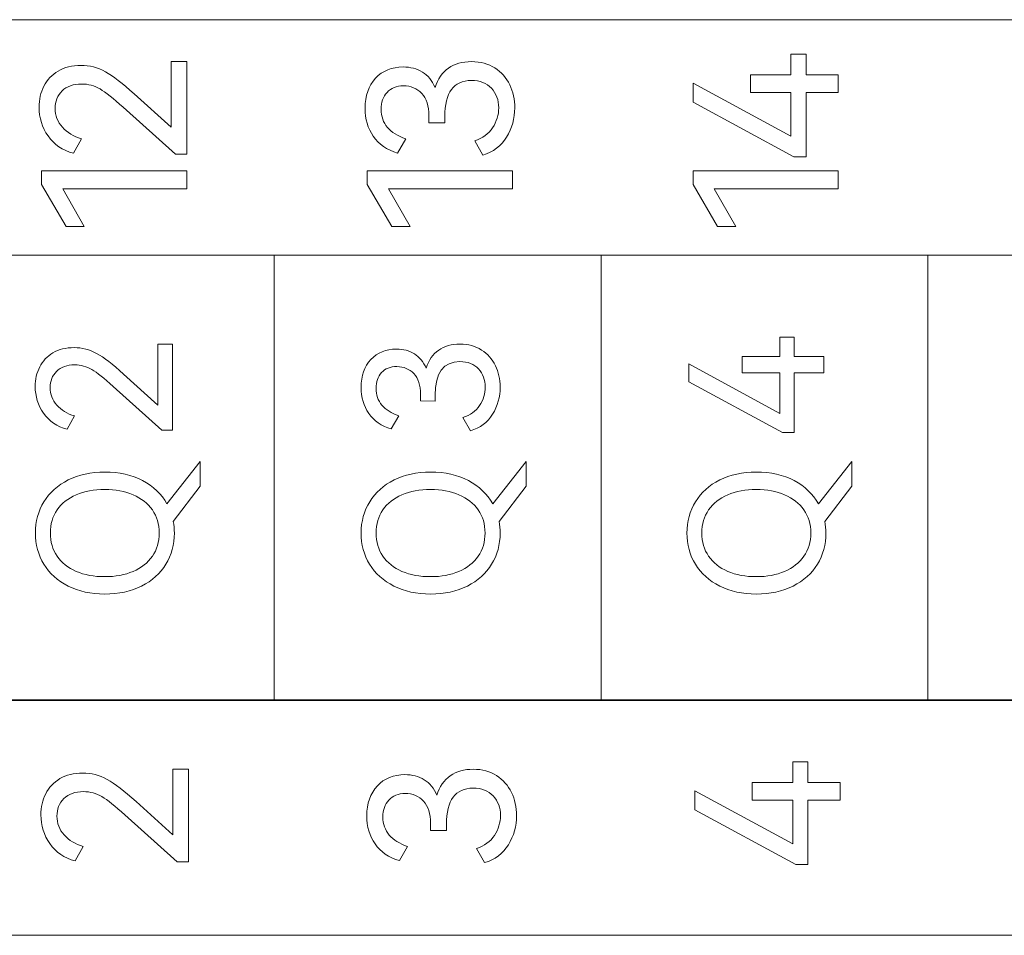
# Model space of a CAD drawing. Header units: millimetres. Extents: x 0 to 427, y 0 to 299.
# Tile 22 of 38: x 157 to 170, y 129 to 141. Entities that reach past the tile are written whole.
import ezdxf

# ---------------------------------------------------------------- set-up
doc = ezdxf.new("R2010")
doc.units = ezdxf.units.MM
doc.header["$MEASUREMENT"] = 0
doc.layers.add('layer 1', color=7, linetype='Continuous')

msp = doc.modelspace()

# ---------------------------------------------------------------- linework, layer by layer
at = {"layer": 'layer 1', "lineweight": 9}
for points, knots in [([(148.277, 137.905), (148.277, 137.905), (148.277, 140.837), (148.277, 140.837), (148.277, 140.837), (148.277, 140.837), (184.91, 140.837), (184.91, 140.837), (184.91, 140.837), (184.91, 140.837), (184.91, 137.905), (184.91, 137.905), (184.91, 137.905), (184.91, 137.905), (148.277, 137.905), (148.277, 137.905)], [0, 0, 0, 0, 0.25, 0.25, 0.25, 0.25, 0.5, 0.5, 0.5, 0.5, 0.75, 0.75, 0.75, 0.75, 1, 1, 1, 1]), ([(159.204, 139.498), (159.204, 139.498), (159.204, 140.315), (159.204, 140.315), (159.204, 140.315), (159.204, 140.315), (159.399, 140.315), (159.399, 140.315), (159.399, 140.315), (159.399, 140.315), (159.399, 139.162), (159.399, 139.162), (159.399, 139.162), (159.399, 139.162), (159.258, 139.162), (159.258, 139.162), (159.258, 139.162), (159.258, 139.162), (158.606, 139.747), (158.606, 139.747), (158.606, 139.747), (158.484, 139.857), (158.388, 139.934), (158.318, 139.974), (158.318, 139.974), (158.249, 140.015), (158.172, 140.036), (158.09, 140.036), (158.09, 140.036), (157.985, 140.036), (157.903, 140.007), (157.845, 139.95), (157.845, 139.95), (157.788, 139.892), (157.759, 139.82), (157.759, 139.732), (157.759, 139.732), (157.759, 139.643), (157.79, 139.565), (157.849, 139.498), (157.849, 139.498), (157.909, 139.431), (157.989, 139.382), (158.087, 139.352), (158.087, 139.352), (158.087, 139.352), (157.986, 139.174), (157.986, 139.174), (157.986, 139.174), (157.851, 139.21), (157.746, 139.282), (157.671, 139.389), (157.671, 139.389), (157.596, 139.496), (157.559, 139.615), (157.559, 139.747), (157.559, 139.747), (157.559, 139.843), (157.579, 139.93), (157.619, 140.009), (157.619, 140.009), (157.66, 140.088), (157.719, 140.151), (157.797, 140.198), (157.797, 140.198), (157.875, 140.245), (157.97, 140.268), (158.08, 140.268), (158.08, 140.268), (158.187, 140.268), (158.289, 140.241), (158.384, 140.189), (158.384, 140.189), (158.479, 140.137), (158.6, 140.043), (158.744, 139.913), (158.744, 139.913), (158.744, 139.913), (159.204, 139.498), (159.204, 139.498)], [0, 0, 0, 0, 0.05, 0.05, 0.05, 0.05, 0.1, 0.1, 0.1, 0.1, 0.15, 0.15, 0.15, 0.15, 0.2, 0.2, 0.2, 0.2, 0.25, 0.25, 0.25, 0.25, 0.3, 0.3, 0.3, 0.3, 0.35, 0.35, 0.35, 0.35, 0.4, 0.4, 0.4, 0.4, 0.45, 0.45, 0.45, 0.45, 0.5, 0.5, 0.5, 0.5, 0.55, 0.55, 0.55, 0.55, 0.6, 0.6, 0.6, 0.6, 0.65, 0.65, 0.65, 0.65, 0.7, 0.7, 0.7, 0.7, 0.75, 0.75, 0.75, 0.75, 0.8, 0.8, 0.8, 0.8, 0.85, 0.85, 0.85, 0.85, 0.9, 0.9, 0.9, 0.9, 0.95, 0.95, 0.95, 0.95, 1, 1, 1, 1]), ([(162.491, 139.992), (162.525, 140.1), (162.581, 140.181), (162.659, 140.235), (162.659, 140.235), (162.736, 140.288), (162.832, 140.315), (162.945, 140.315), (162.945, 140.315), (163.057, 140.315), (163.154, 140.288), (163.235, 140.236), (163.235, 140.236), (163.316, 140.184), (163.379, 140.113), (163.421, 140.026), (163.421, 140.026), (163.462, 139.939), (163.484, 139.843), (163.484, 139.74), (163.484, 139.74), (163.484, 139.608), (163.45, 139.487), (163.382, 139.375), (163.382, 139.375), (163.315, 139.264), (163.216, 139.19), (163.086, 139.152), (163.086, 139.152), (163.086, 139.152), (162.985, 139.33), (162.985, 139.33), (162.985, 139.33), (163.084, 139.361), (163.159, 139.415), (163.208, 139.491), (163.208, 139.491), (163.258, 139.568), (163.284, 139.651), (163.284, 139.74), (163.284, 139.74), (163.284, 139.837), (163.253, 139.918), (163.193, 139.983), (163.193, 139.983), (163.134, 140.047), (163.05, 140.08), (162.943, 140.08), (162.943, 140.08), (162.722, 140.08), (162.612, 139.929), (162.612, 139.629), (162.612, 139.629), (162.612, 139.629), (162.612, 139.552), (162.612, 139.552), (162.612, 139.552), (162.612, 139.552), (162.414, 139.554), (162.414, 139.554), (162.414, 139.554), (162.414, 139.554), (162.414, 139.641), (162.414, 139.641), (162.414, 139.641), (162.414, 139.763), (162.384, 139.856), (162.325, 139.919), (162.325, 139.919), (162.267, 139.982), (162.19, 140.014), (162.098, 140.014), (162.098, 140.014), (162.011, 140.014), (161.943, 139.987), (161.893, 139.932), (161.893, 139.932), (161.844, 139.878), (161.819, 139.808), (161.819, 139.722), (161.819, 139.722), (161.819, 139.633), (161.846, 139.558), (161.898, 139.496), (161.898, 139.496), (161.95, 139.435), (162.027, 139.387), (162.125, 139.354), (162.125, 139.354), (162.125, 139.354), (162.024, 139.177), (162.024, 139.177), (162.024, 139.177), (161.891, 139.216), (161.79, 139.286), (161.722, 139.385), (161.722, 139.385), (161.654, 139.484), (161.619, 139.601), (161.619, 139.735), (161.619, 139.735), (161.619, 139.889), (161.663, 140.014), (161.75, 140.108), (161.75, 140.108), (161.837, 140.201), (161.952, 140.248), (162.093, 140.248), (162.093, 140.248), (162.184, 140.248), (162.264, 140.227), (162.333, 140.185), (162.333, 140.185), (162.402, 140.143), (162.455, 140.079), (162.491, 139.992)], [0, 0, 0, 0, 0.034483, 0.034483, 0.034483, 0.034483, 0.068966, 0.068966, 0.068966, 0.068966, 0.103448, 0.103448, 0.103448, 0.103448, 0.137931, 0.137931, 0.137931, 0.137931, 0.172414, 0.172414, 0.172414, 0.172414, 0.206897, 0.206897, 0.206897, 0.206897, 0.241379, 0.241379, 0.241379, 0.241379, 0.275862, 0.275862, 0.275862, 0.275862, 0.310345, 0.310345, 0.310345, 0.310345, 0.344828, 0.344828, 0.344828, 0.344828, 0.37931, 0.37931, 0.37931, 0.37931, 0.413793, 0.413793, 0.413793, 0.413793, 0.448276, 0.448276, 0.448276, 0.448276, 0.482759, 0.482759, 0.482759, 0.482759, 0.517241, 0.517241, 0.517241, 0.517241, 0.551724, 0.551724, 0.551724, 0.551724, 0.586207, 0.586207, 0.586207, 0.586207, 0.62069, 0.62069, 0.62069, 0.62069, 0.655172, 0.655172, 0.655172, 0.655172, 0.689655, 0.689655, 0.689655, 0.689655, 0.724138, 0.724138, 0.724138, 0.724138, 0.758621, 0.758621, 0.758621, 0.758621, 0.793103, 0.793103, 0.793103, 0.793103, 0.827586, 0.827586, 0.827586, 0.827586, 0.862069, 0.862069, 0.862069, 0.862069, 0.896552, 0.896552, 0.896552, 0.896552, 0.931034, 0.931034, 0.931034, 0.931034, 0.965517, 0.965517, 0.965517, 0.965517, 1, 1, 1, 1]), ([(166.418, 140.15), (166.418, 140.15), (166.924, 140.15), (166.924, 140.15), (166.924, 140.15), (166.924, 140.15), (166.924, 140.409), (166.924, 140.409), (166.924, 140.409), (166.924, 140.409), (167.114, 140.409), (167.114, 140.409), (167.114, 140.409), (167.114, 140.409), (167.114, 140.15), (167.114, 140.15), (167.114, 140.15), (167.114, 140.15), (167.514, 140.15), (167.514, 140.15), (167.514, 140.15), (167.514, 140.15), (167.514, 139.93), (167.514, 139.93), (167.514, 139.93), (167.514, 139.93), (167.114, 139.93), (167.114, 139.93), (167.114, 139.93), (167.114, 139.93), (167.114, 139.13), (167.114, 139.13), (167.114, 139.13), (167.114, 139.13), (166.961, 139.13), (166.961, 139.13), (166.961, 139.13), (166.961, 139.13), (165.704, 139.809), (165.704, 139.809), (165.704, 139.809), (165.704, 139.809), (165.704, 140.048), (165.704, 140.048), (165.704, 140.048), (165.704, 140.048), (166.924, 139.387), (166.924, 139.387), (166.924, 139.387), (166.924, 139.387), (166.924, 139.93), (166.924, 139.93), (166.924, 139.93), (166.924, 139.93), (166.418, 139.93), (166.418, 139.93), (166.418, 139.93), (166.418, 139.93), (166.418, 140.15), (166.418, 140.15)], [0, 0, 0, 0, 0.066667, 0.066667, 0.066667, 0.066667, 0.133333, 0.133333, 0.133333, 0.133333, 0.2, 0.2, 0.2, 0.2, 0.266667, 0.266667, 0.266667, 0.266667, 0.333333, 0.333333, 0.333333, 0.333333, 0.4, 0.4, 0.4, 0.4, 0.466667, 0.466667, 0.466667, 0.466667, 0.533333, 0.533333, 0.533333, 0.533333, 0.6, 0.6, 0.6, 0.6, 0.666667, 0.666667, 0.666667, 0.666667, 0.733333, 0.733333, 0.733333, 0.733333, 0.8, 0.8, 0.8, 0.8, 0.866667, 0.866667, 0.866667, 0.866667, 0.933333, 0.933333, 0.933333, 0.933333, 1, 1, 1, 1]), ([(158.122, 138.26), (158.122, 138.26), (157.895, 138.26), (157.895, 138.26), (157.895, 138.26), (157.895, 138.26), (157.589, 138.786), (157.589, 138.786), (157.589, 138.786), (157.589, 138.786), (157.589, 138.954), (157.589, 138.954), (157.589, 138.954), (157.589, 138.954), (159.399, 138.954), (159.399, 138.954), (159.399, 138.954), (159.399, 138.954), (159.399, 138.732), (159.399, 138.732), (159.399, 138.732), (159.399, 138.732), (157.853, 138.732), (157.853, 138.732), (157.853, 138.732), (157.853, 138.732), (158.122, 138.26), (158.122, 138.26)], [0, 0, 0, 0, 0.142857, 0.142857, 0.142857, 0.142857, 0.285714, 0.285714, 0.285714, 0.285714, 0.428571, 0.428571, 0.428571, 0.428571, 0.571429, 0.571429, 0.571429, 0.571429, 0.714286, 0.714286, 0.714286, 0.714286, 0.857143, 0.857143, 0.857143, 0.857143, 1, 1, 1, 1]), ([(162.18, 138.26), (162.18, 138.26), (161.953, 138.26), (161.953, 138.26), (161.953, 138.26), (161.953, 138.26), (161.646, 138.786), (161.646, 138.786), (161.646, 138.786), (161.646, 138.786), (161.646, 138.954), (161.646, 138.954), (161.646, 138.954), (161.646, 138.954), (163.456, 138.954), (163.456, 138.954), (163.456, 138.954), (163.456, 138.954), (163.456, 138.732), (163.456, 138.732), (163.456, 138.732), (163.456, 138.732), (161.911, 138.732), (161.911, 138.732), (161.911, 138.732), (161.911, 138.732), (162.18, 138.26), (162.18, 138.26)], [0, 0, 0, 0, 0.142857, 0.142857, 0.142857, 0.142857, 0.285714, 0.285714, 0.285714, 0.285714, 0.428571, 0.428571, 0.428571, 0.428571, 0.571429, 0.571429, 0.571429, 0.571429, 0.714286, 0.714286, 0.714286, 0.714286, 0.857143, 0.857143, 0.857143, 0.857143, 1, 1, 1, 1]), ([(166.238, 138.26), (166.238, 138.26), (166.01, 138.26), (166.01, 138.26), (166.01, 138.26), (166.01, 138.26), (165.704, 138.786), (165.704, 138.786), (165.704, 138.786), (165.704, 138.786), (165.704, 138.954), (165.704, 138.954), (165.704, 138.954), (165.704, 138.954), (167.514, 138.954), (167.514, 138.954), (167.514, 138.954), (167.514, 138.954), (167.514, 138.732), (167.514, 138.732), (167.514, 138.732), (167.514, 138.732), (165.968, 138.732), (165.968, 138.732), (165.968, 138.732), (165.968, 138.732), (166.238, 138.26), (166.238, 138.26)], [0, 0, 0, 0, 0.142857, 0.142857, 0.142857, 0.142857, 0.285714, 0.285714, 0.285714, 0.285714, 0.428571, 0.428571, 0.428571, 0.428571, 0.571429, 0.571429, 0.571429, 0.571429, 0.714286, 0.714286, 0.714286, 0.714286, 0.857143, 0.857143, 0.857143, 0.857143, 1, 1, 1, 1]), ([(184.91, 137.905), (184.91, 137.905), (180.839, 137.905), (180.839, 137.905), (180.839, 137.905), (180.839, 137.905), (176.769, 137.905), (176.769, 137.905), (176.769, 137.905), (176.769, 137.905), (172.699, 137.905), (172.699, 137.905), (172.699, 137.905), (172.699, 137.905), (168.628, 137.905), (168.628, 137.905), (168.628, 137.905), (168.628, 137.905), (164.558, 137.905), (164.558, 137.905), (164.558, 137.905), (164.558, 137.905), (160.487, 137.905), (160.487, 137.905), (160.487, 137.905), (160.487, 137.905), (156.417, 137.905), (156.417, 137.905), (156.417, 137.905), (156.417, 137.905), (152.347, 137.905), (152.347, 137.905), (152.347, 137.905), (152.347, 137.905), (148.277, 137.905), (148.277, 137.905)], [0, 0, 0, 0, 0.111111, 0.111111, 0.111111, 0.111111, 0.222222, 0.222222, 0.222222, 0.222222, 0.333333, 0.333333, 0.333333, 0.333333, 0.444444, 0.444444, 0.444444, 0.444444, 0.555556, 0.555556, 0.555556, 0.555556, 0.666667, 0.666667, 0.666667, 0.666667, 0.777778, 0.777778, 0.777778, 0.777778, 0.888889, 0.888889, 0.888889, 0.888889, 1, 1, 1, 1]), ([(166.316, 136.644), (166.316, 136.644), (166.786, 136.644), (166.786, 136.644), (166.786, 136.644), (166.786, 136.644), (166.786, 136.885), (166.786, 136.885), (166.786, 136.885), (166.786, 136.885), (166.962, 136.885), (166.962, 136.885), (166.962, 136.885), (166.962, 136.885), (166.962, 136.644), (166.962, 136.644), (166.962, 136.644), (166.962, 136.644), (167.334, 136.644), (167.334, 136.644), (167.334, 136.644), (167.334, 136.644), (167.334, 136.44), (167.334, 136.44), (167.334, 136.44), (167.334, 136.44), (166.962, 136.44), (166.962, 136.44), (166.962, 136.44), (166.962, 136.44), (166.962, 135.697), (166.962, 135.697), (166.962, 135.697), (166.962, 135.697), (166.82, 135.697), (166.82, 135.697), (166.82, 135.697), (166.82, 135.697), (165.653, 136.328), (165.653, 136.328), (165.653, 136.328), (165.653, 136.328), (165.653, 136.55), (165.653, 136.55), (165.653, 136.55), (165.653, 136.55), (166.786, 135.935), (166.786, 135.935), (166.786, 135.935), (166.786, 135.935), (166.786, 136.44), (166.786, 136.44), (166.786, 136.44), (166.786, 136.44), (166.316, 136.44), (166.316, 136.44), (166.316, 136.44), (166.316, 136.44), (166.316, 136.644), (166.316, 136.644)], [0, 0, 0, 0, 0.066667, 0.066667, 0.066667, 0.066667, 0.133333, 0.133333, 0.133333, 0.133333, 0.2, 0.2, 0.2, 0.2, 0.266667, 0.266667, 0.266667, 0.266667, 0.333333, 0.333333, 0.333333, 0.333333, 0.4, 0.4, 0.4, 0.4, 0.466667, 0.466667, 0.466667, 0.466667, 0.533333, 0.533333, 0.533333, 0.533333, 0.6, 0.6, 0.6, 0.6, 0.666667, 0.666667, 0.666667, 0.666667, 0.733333, 0.733333, 0.733333, 0.733333, 0.8, 0.8, 0.8, 0.8, 0.866667, 0.866667, 0.866667, 0.866667, 0.933333, 0.933333, 0.933333, 0.933333, 1, 1, 1, 1]), ([(159.038, 136.039), (159.038, 136.039), (159.038, 136.798), (159.038, 136.798), (159.038, 136.798), (159.038, 136.798), (159.219, 136.798), (159.219, 136.798), (159.219, 136.798), (159.219, 136.798), (159.219, 135.727), (159.219, 135.727), (159.219, 135.727), (159.219, 135.727), (159.088, 135.727), (159.088, 135.727), (159.088, 135.727), (159.088, 135.727), (158.483, 136.27), (158.483, 136.27), (158.483, 136.27), (158.37, 136.373), (158.281, 136.443), (158.216, 136.481), (158.216, 136.481), (158.151, 136.519), (158.08, 136.539), (158.004, 136.539), (158.004, 136.539), (157.906, 136.539), (157.83, 136.512), (157.776, 136.458), (157.776, 136.458), (157.723, 136.405), (157.696, 136.338), (157.696, 136.257), (157.696, 136.257), (157.696, 136.174), (157.724, 136.101), (157.78, 136.039), (157.78, 136.039), (157.836, 135.976), (157.909, 135.931), (158.001, 135.903), (158.001, 135.903), (158.001, 135.903), (157.907, 135.738), (157.907, 135.738), (157.907, 135.738), (157.782, 135.772), (157.684, 135.838), (157.615, 135.938), (157.615, 135.938), (157.545, 136.037), (157.51, 136.148), (157.51, 136.27), (157.51, 136.27), (157.51, 136.359), (157.529, 136.44), (157.567, 136.513), (157.567, 136.513), (157.604, 136.587), (157.659, 136.645), (157.732, 136.689), (157.732, 136.689), (157.804, 136.732), (157.892, 136.754), (157.994, 136.754), (157.994, 136.754), (158.094, 136.754), (158.188, 136.73), (158.276, 136.681), (158.276, 136.681), (158.365, 136.632), (158.477, 136.546), (158.611, 136.424), (158.611, 136.424), (158.611, 136.424), (159.038, 136.039), (159.038, 136.039)], [0, 0, 0, 0, 0.05, 0.05, 0.05, 0.05, 0.1, 0.1, 0.1, 0.1, 0.15, 0.15, 0.15, 0.15, 0.2, 0.2, 0.2, 0.2, 0.25, 0.25, 0.25, 0.25, 0.3, 0.3, 0.3, 0.3, 0.35, 0.35, 0.35, 0.35, 0.4, 0.4, 0.4, 0.4, 0.45, 0.45, 0.45, 0.45, 0.5, 0.5, 0.5, 0.5, 0.55, 0.55, 0.55, 0.55, 0.6, 0.6, 0.6, 0.6, 0.65, 0.65, 0.65, 0.65, 0.7, 0.7, 0.7, 0.7, 0.75, 0.75, 0.75, 0.75, 0.8, 0.8, 0.8, 0.8, 0.85, 0.85, 0.85, 0.85, 0.9, 0.9, 0.9, 0.9, 0.95, 0.95, 0.95, 0.95, 1, 1, 1, 1]), ([(162.38, 136.497), (162.412, 136.598), (162.464, 136.673), (162.536, 136.723), (162.536, 136.723), (162.608, 136.773), (162.696, 136.798), (162.802, 136.798), (162.802, 136.798), (162.906, 136.798), (162.995, 136.773), (163.071, 136.724), (163.071, 136.724), (163.147, 136.675), (163.204, 136.61), (163.243, 136.529), (163.243, 136.529), (163.282, 136.448), (163.302, 136.36), (163.302, 136.263), (163.302, 136.263), (163.302, 136.141), (163.27, 136.028), (163.208, 135.925), (163.208, 135.925), (163.145, 135.822), (163.053, 135.753), (162.932, 135.718), (162.932, 135.718), (162.932, 135.718), (162.838, 135.883), (162.838, 135.883), (162.838, 135.883), (162.93, 135.912), (162.999, 135.962), (163.046, 136.033), (163.046, 136.033), (163.093, 136.104), (163.116, 136.181), (163.116, 136.263), (163.116, 136.263), (163.116, 136.354), (163.088, 136.429), (163.032, 136.489), (163.032, 136.489), (162.976, 136.55), (162.899, 136.58), (162.799, 136.58), (162.799, 136.58), (162.595, 136.58), (162.492, 136.44), (162.492, 136.16), (162.492, 136.16), (162.492, 136.16), (162.492, 136.089), (162.492, 136.089), (162.492, 136.089), (162.492, 136.089), (162.309, 136.091), (162.309, 136.091), (162.309, 136.091), (162.309, 136.091), (162.309, 136.172), (162.309, 136.172), (162.309, 136.172), (162.309, 136.285), (162.281, 136.371), (162.226, 136.43), (162.226, 136.43), (162.171, 136.488), (162.101, 136.518), (162.015, 136.518), (162.015, 136.518), (161.934, 136.518), (161.871, 136.493), (161.825, 136.442), (161.825, 136.442), (161.779, 136.392), (161.756, 136.327), (161.756, 136.247), (161.756, 136.247), (161.756, 136.165), (161.78, 136.095), (161.829, 136.038), (161.829, 136.038), (161.878, 135.98), (161.949, 135.936), (162.04, 135.906), (162.04, 135.906), (162.04, 135.906), (161.946, 135.741), (161.946, 135.741), (161.946, 135.741), (161.823, 135.777), (161.729, 135.842), (161.665, 135.934), (161.665, 135.934), (161.602, 136.027), (161.57, 136.135), (161.57, 136.259), (161.57, 136.259), (161.57, 136.403), (161.611, 136.518), (161.692, 136.605), (161.692, 136.605), (161.773, 136.692), (161.879, 136.736), (162.011, 136.736), (162.011, 136.736), (162.095, 136.736), (162.169, 136.716), (162.233, 136.677), (162.233, 136.677), (162.297, 136.638), (162.346, 136.578), (162.38, 136.497)], [0, 0, 0, 0, 0.034483, 0.034483, 0.034483, 0.034483, 0.068966, 0.068966, 0.068966, 0.068966, 0.103448, 0.103448, 0.103448, 0.103448, 0.137931, 0.137931, 0.137931, 0.137931, 0.172414, 0.172414, 0.172414, 0.172414, 0.206897, 0.206897, 0.206897, 0.206897, 0.241379, 0.241379, 0.241379, 0.241379, 0.275862, 0.275862, 0.275862, 0.275862, 0.310345, 0.310345, 0.310345, 0.310345, 0.344828, 0.344828, 0.344828, 0.344828, 0.37931, 0.37931, 0.37931, 0.37931, 0.413793, 0.413793, 0.413793, 0.413793, 0.448276, 0.448276, 0.448276, 0.448276, 0.482759, 0.482759, 0.482759, 0.482759, 0.517241, 0.517241, 0.517241, 0.517241, 0.551724, 0.551724, 0.551724, 0.551724, 0.586207, 0.586207, 0.586207, 0.586207, 0.62069, 0.62069, 0.62069, 0.62069, 0.655172, 0.655172, 0.655172, 0.655172, 0.689655, 0.689655, 0.689655, 0.689655, 0.724138, 0.724138, 0.724138, 0.724138, 0.758621, 0.758621, 0.758621, 0.758621, 0.793103, 0.793103, 0.793103, 0.793103, 0.827586, 0.827586, 0.827586, 0.827586, 0.862069, 0.862069, 0.862069, 0.862069, 0.896552, 0.896552, 0.896552, 0.896552, 0.931034, 0.931034, 0.931034, 0.931034, 0.965517, 0.965517, 0.965517, 0.965517, 1, 1, 1, 1]), ([(159.567, 135.337), (159.567, 135.337), (159.567, 135.03), (159.567, 135.03), (159.567, 135.03), (159.567, 135.03), (159.23, 134.59), (159.23, 134.59), (159.23, 134.59), (159.239, 134.542), (159.244, 134.494), (159.244, 134.445), (159.244, 134.445), (159.244, 134.302), (159.209, 134.172), (159.139, 134.057), (159.139, 134.057), (159.068, 133.941), (158.967, 133.851), (158.836, 133.785), (158.836, 133.785), (158.704, 133.719), (158.552, 133.686), (158.377, 133.686), (158.377, 133.686), (158.205, 133.686), (158.052, 133.719), (157.921, 133.785), (157.921, 133.785), (157.789, 133.851), (157.689, 133.941), (157.618, 134.057), (157.618, 134.057), (157.548, 134.172), (157.513, 134.302), (157.513, 134.445), (157.513, 134.445), (157.513, 134.589), (157.548, 134.719), (157.619, 134.834), (157.619, 134.834), (157.69, 134.949), (157.791, 135.04), (157.922, 135.106), (157.922, 135.106), (158.053, 135.171), (158.205, 135.204), (158.377, 135.204), (158.377, 135.204), (158.558, 135.204), (158.715, 135.169), (158.849, 135.098), (158.849, 135.098), (158.982, 135.027), (159.084, 134.93), (159.152, 134.808), (159.152, 134.808), (159.152, 134.808), (159.567, 135.337), (159.567, 135.337)], [0, 0, 0, 0, 0.066667, 0.066667, 0.066667, 0.066667, 0.133333, 0.133333, 0.133333, 0.133333, 0.2, 0.2, 0.2, 0.2, 0.266667, 0.266667, 0.266667, 0.266667, 0.333333, 0.333333, 0.333333, 0.333333, 0.4, 0.4, 0.4, 0.4, 0.466667, 0.466667, 0.466667, 0.466667, 0.533333, 0.533333, 0.533333, 0.533333, 0.6, 0.6, 0.6, 0.6, 0.666667, 0.666667, 0.666667, 0.666667, 0.733333, 0.733333, 0.733333, 0.733333, 0.8, 0.8, 0.8, 0.8, 0.866667, 0.866667, 0.866667, 0.866667, 0.933333, 0.933333, 0.933333, 0.933333, 1, 1, 1, 1]), ([(163.625, 135.337), (163.625, 135.337), (163.625, 135.03), (163.625, 135.03), (163.625, 135.03), (163.625, 135.03), (163.288, 134.59), (163.288, 134.59), (163.288, 134.59), (163.297, 134.542), (163.302, 134.494), (163.302, 134.445), (163.302, 134.445), (163.302, 134.302), (163.266, 134.172), (163.196, 134.057), (163.196, 134.057), (163.126, 133.941), (163.025, 133.851), (162.893, 133.785), (162.893, 133.785), (162.762, 133.719), (162.609, 133.686), (162.435, 133.686), (162.435, 133.686), (162.262, 133.686), (162.11, 133.719), (161.978, 133.785), (161.978, 133.785), (161.847, 133.851), (161.746, 133.941), (161.676, 134.057), (161.676, 134.057), (161.605, 134.172), (161.57, 134.302), (161.57, 134.445), (161.57, 134.445), (161.57, 134.589), (161.606, 134.719), (161.677, 134.834), (161.677, 134.834), (161.748, 134.949), (161.849, 135.04), (161.98, 135.106), (161.98, 135.106), (162.11, 135.171), (162.262, 135.204), (162.435, 135.204), (162.435, 135.204), (162.615, 135.204), (162.772, 135.169), (162.906, 135.098), (162.906, 135.098), (163.04, 135.027), (163.141, 134.93), (163.21, 134.808), (163.21, 134.808), (163.21, 134.808), (163.625, 135.337), (163.625, 135.337)], [0, 0, 0, 0, 0.066667, 0.066667, 0.066667, 0.066667, 0.133333, 0.133333, 0.133333, 0.133333, 0.2, 0.2, 0.2, 0.2, 0.266667, 0.266667, 0.266667, 0.266667, 0.333333, 0.333333, 0.333333, 0.333333, 0.4, 0.4, 0.4, 0.4, 0.466667, 0.466667, 0.466667, 0.466667, 0.533333, 0.533333, 0.533333, 0.533333, 0.6, 0.6, 0.6, 0.6, 0.666667, 0.666667, 0.666667, 0.666667, 0.733333, 0.733333, 0.733333, 0.733333, 0.8, 0.8, 0.8, 0.8, 0.866667, 0.866667, 0.866667, 0.866667, 0.933333, 0.933333, 0.933333, 0.933333, 1, 1, 1, 1]), ([(167.682, 135.337), (167.682, 135.337), (167.682, 135.03), (167.682, 135.03), (167.682, 135.03), (167.682, 135.03), (167.345, 134.59), (167.345, 134.59), (167.345, 134.59), (167.354, 134.542), (167.359, 134.494), (167.359, 134.445), (167.359, 134.445), (167.359, 134.302), (167.324, 134.172), (167.254, 134.057), (167.254, 134.057), (167.183, 133.941), (167.082, 133.851), (166.951, 133.785), (166.951, 133.785), (166.819, 133.719), (166.667, 133.686), (166.492, 133.686), (166.492, 133.686), (166.32, 133.686), (166.167, 133.719), (166.036, 133.785), (166.036, 133.785), (165.904, 133.851), (165.804, 133.941), (165.733, 134.057), (165.733, 134.057), (165.663, 134.172), (165.628, 134.302), (165.628, 134.445), (165.628, 134.445), (165.628, 134.589), (165.663, 134.719), (165.734, 134.834), (165.734, 134.834), (165.805, 134.949), (165.906, 135.04), (166.037, 135.106), (166.037, 135.106), (166.168, 135.171), (166.32, 135.204), (166.492, 135.204), (166.492, 135.204), (166.673, 135.204), (166.83, 135.169), (166.964, 135.098), (166.964, 135.098), (167.097, 135.027), (167.199, 134.93), (167.267, 134.808), (167.267, 134.808), (167.267, 134.808), (167.682, 135.337), (167.682, 135.337)], [0, 0, 0, 0, 0.066667, 0.066667, 0.066667, 0.066667, 0.133333, 0.133333, 0.133333, 0.133333, 0.2, 0.2, 0.2, 0.2, 0.266667, 0.266667, 0.266667, 0.266667, 0.333333, 0.333333, 0.333333, 0.333333, 0.4, 0.4, 0.4, 0.4, 0.466667, 0.466667, 0.466667, 0.466667, 0.533333, 0.533333, 0.533333, 0.533333, 0.6, 0.6, 0.6, 0.6, 0.666667, 0.666667, 0.666667, 0.666667, 0.733333, 0.733333, 0.733333, 0.733333, 0.8, 0.8, 0.8, 0.8, 0.866667, 0.866667, 0.866667, 0.866667, 0.933333, 0.933333, 0.933333, 0.933333, 1, 1, 1, 1]), ([(158.377, 133.902), (158.51, 133.902), (158.628, 133.924), (158.73, 133.967), (158.73, 133.967), (158.833, 134.011), (158.913, 134.074), (158.97, 134.156), (158.97, 134.156), (159.027, 134.239), (159.056, 134.335), (159.056, 134.445), (159.056, 134.445), (159.056, 134.555), (159.027, 134.651), (158.97, 134.733), (158.97, 134.733), (158.913, 134.815), (158.833, 134.878), (158.73, 134.922), (158.73, 134.922), (158.628, 134.967), (158.51, 134.989), (158.377, 134.989), (158.377, 134.989), (158.243, 134.989), (158.124, 134.967), (158.022, 134.922), (158.022, 134.922), (157.919, 134.878), (157.84, 134.815), (157.783, 134.733), (157.783, 134.733), (157.727, 134.651), (157.699, 134.555), (157.699, 134.445), (157.699, 134.445), (157.699, 134.335), (157.727, 134.239), (157.783, 134.158), (157.783, 134.158), (157.84, 134.076), (157.919, 134.013), (158.022, 133.968), (158.022, 133.968), (158.124, 133.924), (158.243, 133.902), (158.377, 133.902)], [0, 0, 0, 0, 0.083333, 0.083333, 0.083333, 0.083333, 0.166667, 0.166667, 0.166667, 0.166667, 0.25, 0.25, 0.25, 0.25, 0.333333, 0.333333, 0.333333, 0.333333, 0.416667, 0.416667, 0.416667, 0.416667, 0.5, 0.5, 0.5, 0.5, 0.583333, 0.583333, 0.583333, 0.583333, 0.666667, 0.666667, 0.666667, 0.666667, 0.75, 0.75, 0.75, 0.75, 0.833333, 0.833333, 0.833333, 0.833333, 0.916667, 0.916667, 0.916667, 0.916667, 1, 1, 1, 1]), ([(162.435, 133.902), (162.568, 133.902), (162.685, 133.924), (162.788, 133.967), (162.788, 133.967), (162.89, 134.011), (162.97, 134.074), (163.028, 134.156), (163.028, 134.156), (163.085, 134.239), (163.114, 134.335), (163.114, 134.445), (163.114, 134.445), (163.114, 134.555), (163.085, 134.651), (163.028, 134.733), (163.028, 134.733), (162.97, 134.815), (162.89, 134.878), (162.788, 134.922), (162.788, 134.922), (162.685, 134.967), (162.568, 134.989), (162.435, 134.989), (162.435, 134.989), (162.3, 134.989), (162.182, 134.967), (162.079, 134.922), (162.079, 134.922), (161.977, 134.878), (161.897, 134.815), (161.841, 134.733), (161.841, 134.733), (161.784, 134.651), (161.756, 134.555), (161.756, 134.445), (161.756, 134.445), (161.756, 134.335), (161.784, 134.239), (161.841, 134.158), (161.841, 134.158), (161.897, 134.076), (161.977, 134.013), (162.079, 133.968), (162.079, 133.968), (162.182, 133.924), (162.3, 133.902), (162.435, 133.902)], [0, 0, 0, 0, 0.083333, 0.083333, 0.083333, 0.083333, 0.166667, 0.166667, 0.166667, 0.166667, 0.25, 0.25, 0.25, 0.25, 0.333333, 0.333333, 0.333333, 0.333333, 0.416667, 0.416667, 0.416667, 0.416667, 0.5, 0.5, 0.5, 0.5, 0.583333, 0.583333, 0.583333, 0.583333, 0.666667, 0.666667, 0.666667, 0.666667, 0.75, 0.75, 0.75, 0.75, 0.833333, 0.833333, 0.833333, 0.833333, 0.916667, 0.916667, 0.916667, 0.916667, 1, 1, 1, 1]), ([(166.492, 133.902), (166.625, 133.902), (166.743, 133.924), (166.845, 133.967), (166.845, 133.967), (166.948, 134.011), (167.028, 134.074), (167.085, 134.156), (167.085, 134.156), (167.142, 134.239), (167.171, 134.335), (167.171, 134.445), (167.171, 134.445), (167.171, 134.555), (167.142, 134.651), (167.085, 134.733), (167.085, 134.733), (167.028, 134.815), (166.948, 134.878), (166.845, 134.922), (166.845, 134.922), (166.743, 134.967), (166.625, 134.989), (166.492, 134.989), (166.492, 134.989), (166.358, 134.989), (166.239, 134.967), (166.137, 134.922), (166.137, 134.922), (166.034, 134.878), (165.955, 134.815), (165.898, 134.733), (165.898, 134.733), (165.842, 134.651), (165.814, 134.555), (165.814, 134.445), (165.814, 134.445), (165.814, 134.335), (165.842, 134.239), (165.898, 134.158), (165.898, 134.158), (165.955, 134.076), (166.034, 134.013), (166.137, 133.968), (166.137, 133.968), (166.239, 133.924), (166.358, 133.902), (166.492, 133.902)], [0, 0, 0, 0, 0.083333, 0.083333, 0.083333, 0.083333, 0.166667, 0.166667, 0.166667, 0.166667, 0.25, 0.25, 0.25, 0.25, 0.333333, 0.333333, 0.333333, 0.333333, 0.416667, 0.416667, 0.416667, 0.416667, 0.5, 0.5, 0.5, 0.5, 0.583333, 0.583333, 0.583333, 0.583333, 0.666667, 0.666667, 0.666667, 0.666667, 0.75, 0.75, 0.75, 0.75, 0.833333, 0.833333, 0.833333, 0.833333, 0.916667, 0.916667, 0.916667, 0.916667, 1, 1, 1, 1]), ([(148.277, 129.437), (148.277, 129.437), (148.277, 132.368), (148.277, 132.368), (148.277, 132.368), (148.277, 132.368), (184.91, 132.368), (184.91, 132.368), (184.91, 132.368), (184.91, 132.368), (184.91, 129.437), (184.91, 129.437), (184.91, 129.437), (184.91, 129.437), (148.277, 129.437), (148.277, 129.437)], [0, 0, 0, 0, 0.25, 0.25, 0.25, 0.25, 0.5, 0.5, 0.5, 0.5, 0.75, 0.75, 0.75, 0.75, 1, 1, 1, 1]), ([(184.91, 132.361), (184.91, 132.361), (180.839, 132.361), (180.839, 132.361), (180.839, 132.361), (180.839, 132.361), (176.769, 132.361), (176.769, 132.361), (176.769, 132.361), (176.769, 132.361), (172.699, 132.361), (172.699, 132.361), (172.699, 132.361), (172.699, 132.361), (168.628, 132.361), (168.628, 132.361), (168.628, 132.361), (168.628, 132.361), (164.558, 132.361), (164.558, 132.361), (164.558, 132.361), (164.558, 132.361), (160.487, 132.361), (160.487, 132.361), (160.487, 132.361), (160.487, 132.361), (156.417, 132.361), (156.417, 132.361), (156.417, 132.361), (156.417, 132.361), (152.347, 132.361), (152.347, 132.361), (152.347, 132.361), (152.347, 132.361), (148.277, 132.361), (148.277, 132.361)], [0, 0, 0, 0, 0.111111, 0.111111, 0.111111, 0.111111, 0.222222, 0.222222, 0.222222, 0.222222, 0.333333, 0.333333, 0.333333, 0.333333, 0.444444, 0.444444, 0.444444, 0.444444, 0.555556, 0.555556, 0.555556, 0.555556, 0.666667, 0.666667, 0.666667, 0.666667, 0.777778, 0.777778, 0.777778, 0.777778, 0.888889, 0.888889, 0.888889, 0.888889, 1, 1, 1, 1]), ([(166.44, 131.338), (166.44, 131.338), (166.946, 131.338), (166.946, 131.338), (166.946, 131.338), (166.946, 131.338), (166.946, 131.598), (166.946, 131.598), (166.946, 131.598), (166.946, 131.598), (167.136, 131.598), (167.136, 131.598), (167.136, 131.598), (167.136, 131.598), (167.136, 131.338), (167.136, 131.338), (167.136, 131.338), (167.136, 131.338), (167.536, 131.338), (167.536, 131.338), (167.536, 131.338), (167.536, 131.338), (167.536, 131.119), (167.536, 131.119), (167.536, 131.119), (167.536, 131.119), (167.136, 131.119), (167.136, 131.119), (167.136, 131.119), (167.136, 131.119), (167.136, 130.319), (167.136, 130.319), (167.136, 130.319), (167.136, 130.319), (166.983, 130.319), (166.983, 130.319), (166.983, 130.319), (166.983, 130.319), (165.726, 130.998), (165.726, 130.998), (165.726, 130.998), (165.726, 130.998), (165.726, 131.237), (165.726, 131.237), (165.726, 131.237), (165.726, 131.237), (166.946, 130.575), (166.946, 130.575), (166.946, 130.575), (166.946, 130.575), (166.946, 131.119), (166.946, 131.119), (166.946, 131.119), (166.946, 131.119), (166.44, 131.119), (166.44, 131.119), (166.44, 131.119), (166.44, 131.119), (166.44, 131.338), (166.44, 131.338)], [0, 0, 0, 0, 0.066667, 0.066667, 0.066667, 0.066667, 0.133333, 0.133333, 0.133333, 0.133333, 0.2, 0.2, 0.2, 0.2, 0.266667, 0.266667, 0.266667, 0.266667, 0.333333, 0.333333, 0.333333, 0.333333, 0.4, 0.4, 0.4, 0.4, 0.466667, 0.466667, 0.466667, 0.466667, 0.533333, 0.533333, 0.533333, 0.533333, 0.6, 0.6, 0.6, 0.6, 0.666667, 0.666667, 0.666667, 0.666667, 0.733333, 0.733333, 0.733333, 0.733333, 0.8, 0.8, 0.8, 0.8, 0.866667, 0.866667, 0.866667, 0.866667, 0.933333, 0.933333, 0.933333, 0.933333, 1, 1, 1, 1]), ([(159.226, 130.687), (159.226, 130.687), (159.226, 131.504), (159.226, 131.504), (159.226, 131.504), (159.226, 131.504), (159.421, 131.504), (159.421, 131.504), (159.421, 131.504), (159.421, 131.504), (159.421, 130.351), (159.421, 130.351), (159.421, 130.351), (159.421, 130.351), (159.28, 130.351), (159.28, 130.351), (159.28, 130.351), (159.28, 130.351), (158.628, 130.936), (158.628, 130.936), (158.628, 130.936), (158.506, 131.046), (158.41, 131.122), (158.34, 131.163), (158.34, 131.163), (158.27, 131.204), (158.194, 131.225), (158.112, 131.225), (158.112, 131.225), (158.007, 131.225), (157.925, 131.196), (157.867, 131.138), (157.867, 131.138), (157.81, 131.081), (157.781, 131.008), (157.781, 130.921), (157.781, 130.921), (157.781, 130.832), (157.811, 130.754), (157.871, 130.687), (157.871, 130.687), (157.931, 130.619), (158.011, 130.57), (158.109, 130.541), (158.109, 130.541), (158.109, 130.541), (158.008, 130.363), (158.008, 130.363), (158.008, 130.363), (157.873, 130.399), (157.768, 130.471), (157.693, 130.578), (157.693, 130.578), (157.618, 130.685), (157.581, 130.804), (157.581, 130.936), (157.581, 130.936), (157.581, 131.031), (157.601, 131.119), (157.641, 131.198), (157.641, 131.198), (157.682, 131.277), (157.741, 131.34), (157.819, 131.387), (157.819, 131.387), (157.897, 131.434), (157.992, 131.457), (158.102, 131.457), (158.102, 131.457), (158.209, 131.457), (158.31, 131.431), (158.406, 131.378), (158.406, 131.378), (158.501, 131.325), (158.621, 131.233), (158.766, 131.101), (158.766, 131.101), (158.766, 131.101), (159.226, 130.687), (159.226, 130.687)], [0, 0, 0, 0, 0.05, 0.05, 0.05, 0.05, 0.1, 0.1, 0.1, 0.1, 0.15, 0.15, 0.15, 0.15, 0.2, 0.2, 0.2, 0.2, 0.25, 0.25, 0.25, 0.25, 0.3, 0.3, 0.3, 0.3, 0.35, 0.35, 0.35, 0.35, 0.4, 0.4, 0.4, 0.4, 0.45, 0.45, 0.45, 0.45, 0.5, 0.5, 0.5, 0.5, 0.55, 0.55, 0.55, 0.55, 0.6, 0.6, 0.6, 0.6, 0.65, 0.65, 0.65, 0.65, 0.7, 0.7, 0.7, 0.7, 0.75, 0.75, 0.75, 0.75, 0.8, 0.8, 0.8, 0.8, 0.85, 0.85, 0.85, 0.85, 0.9, 0.9, 0.9, 0.9, 0.95, 0.95, 0.95, 0.95, 1, 1, 1, 1]), ([(162.513, 131.18), (162.547, 131.289), (162.603, 131.37), (162.681, 131.424), (162.681, 131.424), (162.758, 131.477), (162.854, 131.504), (162.967, 131.504), (162.967, 131.504), (163.079, 131.504), (163.176, 131.478), (163.257, 131.425), (163.257, 131.425), (163.339, 131.372), (163.401, 131.302), (163.443, 131.215), (163.443, 131.215), (163.485, 131.128), (163.506, 131.032), (163.506, 130.929), (163.506, 130.929), (163.506, 130.797), (163.472, 130.675), (163.404, 130.564), (163.404, 130.564), (163.337, 130.453), (163.238, 130.379), (163.108, 130.341), (163.108, 130.341), (163.108, 130.341), (163.007, 130.519), (163.007, 130.519), (163.007, 130.519), (163.106, 130.55), (163.18, 130.604), (163.23, 130.68), (163.23, 130.68), (163.28, 130.757), (163.306, 130.84), (163.306, 130.929), (163.306, 130.929), (163.306, 131.026), (163.276, 131.107), (163.215, 131.172), (163.215, 131.172), (163.155, 131.237), (163.072, 131.269), (162.965, 131.269), (162.965, 131.269), (162.744, 131.269), (162.634, 131.119), (162.634, 130.817), (162.634, 130.817), (162.634, 130.817), (162.634, 130.741), (162.634, 130.741), (162.634, 130.741), (162.634, 130.741), (162.436, 130.743), (162.436, 130.743), (162.436, 130.743), (162.436, 130.743), (162.436, 130.83), (162.436, 130.83), (162.436, 130.83), (162.436, 130.952), (162.407, 131.044), (162.347, 131.108), (162.347, 131.108), (162.288, 131.171), (162.212, 131.203), (162.12, 131.203), (162.12, 131.203), (162.033, 131.203), (161.965, 131.175), (161.915, 131.121), (161.915, 131.121), (161.866, 131.067), (161.841, 130.997), (161.841, 130.911), (161.841, 130.911), (161.841, 130.822), (161.868, 130.747), (161.92, 130.685), (161.92, 130.685), (161.973, 130.624), (162.049, 130.576), (162.147, 130.543), (162.147, 130.543), (162.147, 130.543), (162.046, 130.366), (162.046, 130.366), (162.046, 130.366), (161.913, 130.405), (161.812, 130.475), (161.744, 130.574), (161.744, 130.574), (161.675, 130.674), (161.641, 130.79), (161.641, 130.924), (161.641, 130.924), (161.641, 131.078), (161.685, 131.203), (161.772, 131.297), (161.772, 131.297), (161.859, 131.39), (161.974, 131.437), (162.115, 131.437), (162.115, 131.437), (162.206, 131.437), (162.286, 131.416), (162.355, 131.374), (162.355, 131.374), (162.424, 131.332), (162.477, 131.268), (162.513, 131.18)], [0, 0, 0, 0, 0.034483, 0.034483, 0.034483, 0.034483, 0.068966, 0.068966, 0.068966, 0.068966, 0.103448, 0.103448, 0.103448, 0.103448, 0.137931, 0.137931, 0.137931, 0.137931, 0.172414, 0.172414, 0.172414, 0.172414, 0.206897, 0.206897, 0.206897, 0.206897, 0.241379, 0.241379, 0.241379, 0.241379, 0.275862, 0.275862, 0.275862, 0.275862, 0.310345, 0.310345, 0.310345, 0.310345, 0.344828, 0.344828, 0.344828, 0.344828, 0.37931, 0.37931, 0.37931, 0.37931, 0.413793, 0.413793, 0.413793, 0.413793, 0.448276, 0.448276, 0.448276, 0.448276, 0.482759, 0.482759, 0.482759, 0.482759, 0.517241, 0.517241, 0.517241, 0.517241, 0.551724, 0.551724, 0.551724, 0.551724, 0.586207, 0.586207, 0.586207, 0.586207, 0.62069, 0.62069, 0.62069, 0.62069, 0.655172, 0.655172, 0.655172, 0.655172, 0.689655, 0.689655, 0.689655, 0.689655, 0.724138, 0.724138, 0.724138, 0.724138, 0.758621, 0.758621, 0.758621, 0.758621, 0.793103, 0.793103, 0.793103, 0.793103, 0.827586, 0.827586, 0.827586, 0.827586, 0.862069, 0.862069, 0.862069, 0.862069, 0.896552, 0.896552, 0.896552, 0.896552, 0.931034, 0.931034, 0.931034, 0.931034, 0.965517, 0.965517, 0.965517, 0.965517, 1, 1, 1, 1])]:
    msp.add_open_spline(points, degree=3, knots=knots, dxfattribs=at)
for points in [[(160.487, 132.361), (160.487, 132.361), (160.487, 137.905), (160.487, 137.905)], [(164.558, 132.361), (164.558, 132.361), (164.558, 137.905), (164.558, 137.905)], [(168.628, 132.361), (168.628, 132.361), (168.628, 137.905), (168.628, 137.905)]]:
    msp.add_open_spline(points, degree=3, dxfattribs=at)

doc.saveas('drawing.dxf')
